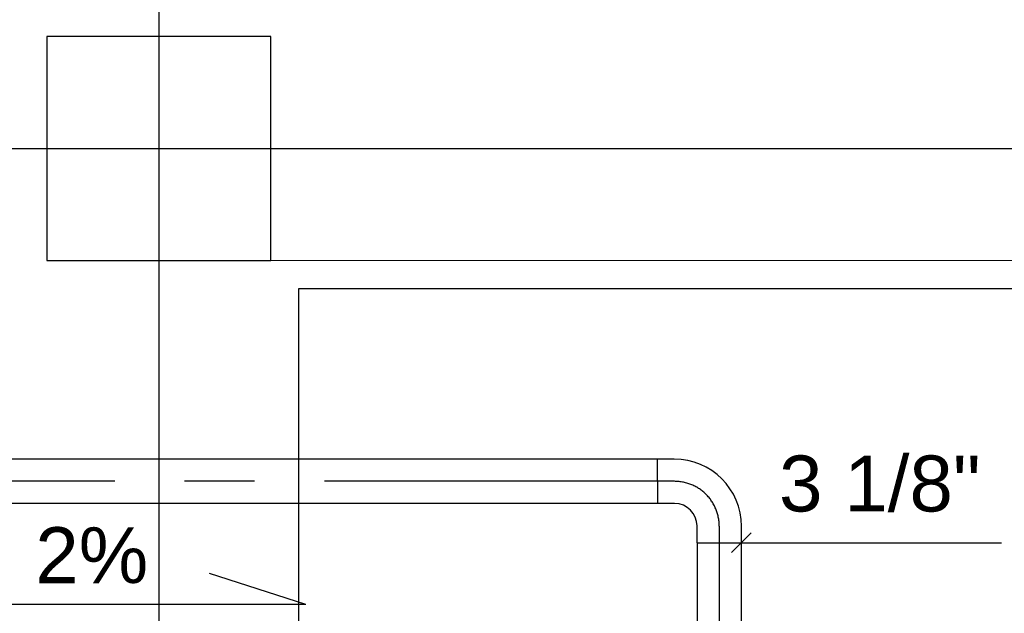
# Model space of a CAD drawing. Header units: centimetres. Extents: x -156440 to 298236, y -263599 to 81430.
# Tile 77 of 170: x 145776 to 147535, y -116062 to -115001. Entities that reach past the tile are written whole.
import ezdxf
from ezdxf.enums import TextEntityAlignment as Align

# ---------------------------------------------------------------- set-up
doc = ezdxf.new("R2010")
doc.units = ezdxf.units.CM
doc.header["$LTSCALE"] = 50
for name, pattern in [('01-101 Went PP Poziom -2$0$CENTER', [2, 1.25, -0.25, 0.25, -0.25]), ('Kondygnacja -2$0$HIDDEN2', [4.7625, 3.175, -1.5875]), ('Osie rzutów$0$DASHDOT2', [12.7, 6.35, -3.175, 0, -3.175])]:
    doc.linetypes.add(name, pattern=pattern)
for name, color, linetype, lineweight in [('bgde_maszynownia blokowo', 2, 'Continuous', 35), ('I-WL_OPISY', 4, 'Continuous', 18), ('Kondygnacja -2$0$_SP KORYTA', 8, 'Continuous', 25)]:
    doc.layers.add(name, color=color, linetype=linetype, lineweight=lineweight)
for name, color, linetype in [('freon gazowy', 174, 'Continuous'), ('Freon_opisy', 2, 'Continuous'), ('Kondygnacja -2$0$ARCH_KONSTR_POWYŻEJ RZUTU_IST', 8, 'Kondygnacja -2$0$HIDDEN2'), ('Kondygnacja -2$0$ARCH_ŻELBET_IST', 9, 'Continuous'), ('Osie rzutów$0$ARCH_INFO_OSIE_IST', 8, 'Osie rzutów$0$DASHDOT2')]:
    doc.layers.add(name, color=color, linetype=linetype)
doc.layers.get('bgde_maszynownia blokowo').off()
doc.styles.add('01-101 Went PP Poziom -2$0$Arial', font='ARIAL.TTF')

# ---------------------------------------------------------------- blocks, each defined once
blk = doc.blocks.new('Osie rzutów')
at = {"layer": 'Osie rzutów$0$ARCH_INFO_OSIE_IST', "ltscale": 10}
for p, q in [((6860, 12510), (6860, 4623.26)), ((4436.04, 10400), (13655, 10400))]:
    blk.add_line(p, q, dxfattribs=at)
blk = doc.blocks.new('Kondygnacja -2$0$konstukcja stropu -2')
at = {"layer": 'Kondygnacja -2$0$ARCH_KONSTR_POWYŻEJ RZUTU_IST', "ltscale": 10}
for p, q in [((6885, 10375), (7435, 10375)), ((6885, 9825), (6885, 10375))]:
    blk.add_line(p, q, dxfattribs=at)
blk = doc.blocks.new('A$C45891BCF')
at = {"layer": 'freon gazowy'}
for p, q in [((692.07, 544.5, 4128.73), (-106.95, 544.5, 4128.73)), ((689.13, 536.56, 4128.73), (689.07, 544.5, 4128.73)), ((692.13, 536.56, 4128.73), (-106.95, 536.56, 4128.73)), ((696.13, 529.56, 4128.73), (696.13, 532.56, 4128.73)), ((704.07, 529.56, 4128.73), (704.07, 532.5, 4128.73)), ((696.13, 529.56), (696.13, 476.38, -348)), ((696.13, 529.56, 4128.73), (704.07, 529.56, 4128.73)), ((704.07, 476.38, -348), (704.07, 529.56))]:
    blk.add_line(p, q, dxfattribs=at)
at = {"layer": 'freon gazowy', "color": 7, "linetype": '01-101 Went PP Poziom -2$0$CENTER'}
for p, q in [((692.1, 540.53, 4128.73), (-106.95, 540.53, 4128.73)), ((700.1, 532.53, 4128.73), (700.1, 468.57, -348))]:
    blk.add_line(p, q, dxfattribs=at)
at = {"layer": 'freon gazowy'}
for centre, radius in [((692.07, 532.5, 4128.73), 12), ((692.13, 532.56, 4128.73), 4)]:
    blk.add_arc(centre, radius, 0, 90, dxfattribs=at)
at = {"layer": 'freon gazowy', "color": 7, "linetype": '01-101 Went PP Poziom -2$0$CENTER'}
blk.add_arc((692.1, 532.53, 4128.73), 8, 0, 90, dxfattribs=at)
at = {"layer": 'Freon_opisy', "color": 2}
for p, q in [((702.3, 527.79, 4128.73), (705.83, 531.33, 4128.73)), ((704.07, 529.56, 4128.73), (750.54, 529.56, 4128.73)), ((626.26, 518.52, -348), (609.06, 524.07, -348)), ((626.26, 518.52, -348), (572.26, 518.52, -348))]:
    blk.add_line(p, q, dxfattribs=at)
at = {"layer": 'I-WL_OPISY', "ltscale": 0.1}
blk.add_line((599.05, 580), (875.84, 580), dxfattribs=at)
at = {"layer": 'Freon_opisy', "style": '01-101 Went PP Poziom -2$0$Arial'}
blk.add_text('3 1/8"', height=10, dxfattribs=at).set_placement((710.78, 535.14, 8605.47))
at = {"layer": 'Freon_opisy', "color": 2, "style": '01-101 Went PP Poziom -2$0$Arial'}
blk.add_text('2%%%', height=10, dxfattribs=at).set_placement((588, 527.36, -348), align=Align.MIDDLE)

msp = doc.modelspace()

# ---------------------------------------------------------------- linework, layer by layer
at = {"layer": 'Kondygnacja -2$0$ARCH_ŻELBET_IST', "ltscale": 4, "elevation": -3480}
msp.add_lwpolyline([(145824.241, -115431.769), (146224.241, -115431.769), (146224.241, -115031.769), (145824.241, -115031.769)], close=True, dxfattribs=at)

# ---------------------------------------------------------------- block references
at = {"layer": 'bgde_maszynownia blokowo', "xscale": 10, "yscale": 10, "zscale": 10}
msp.add_blockref('A$C45891BCF', (140024.241, -121231.769), dxfattribs=at)
at = {"layer": 'Kondygnacja -2$0$_SP KORYTA', "xscale": 10, "yscale": 10, "zscale": 10}
msp.add_blockref('Kondygnacja -2$0$konstukcja stropu -2', (77424.241, -219231.769, -3480), dxfattribs=at)
at = {"layer": 'Osie rzutów$0$ARCH_INFO_OSIE_IST', "xscale": 10, "yscale": 10, "zscale": 10}
msp.add_blockref('Osie rzutów', (77424.241, -219231.769), dxfattribs=at)

doc.saveas('drawing.dxf')
